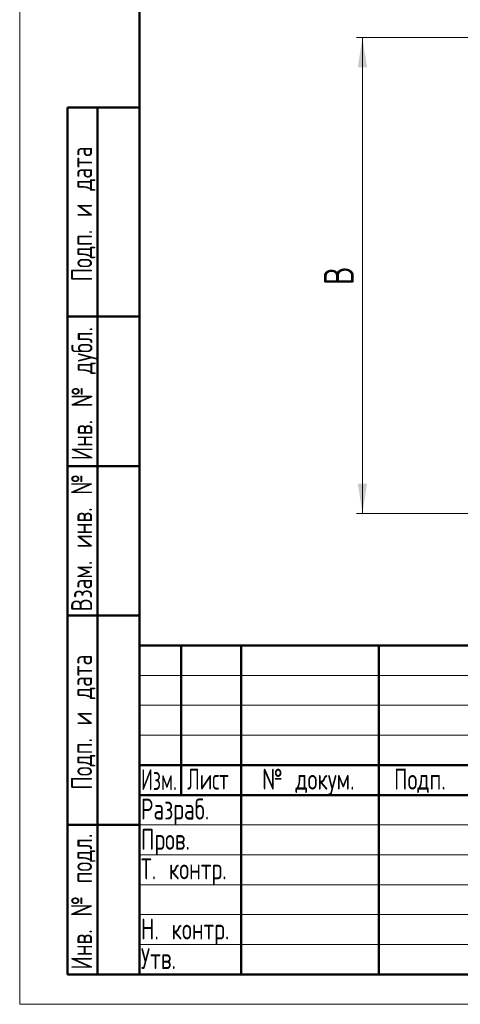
# Model space of a CAD drawing. Header units: millimetres. Extents: x 0 to 532, y 0 to 742.
# Tile 1 of 4: x 0 to 184, y 0 to 412. Entities that reach past the tile are written whole.
import ezdxf

# ---------------------------------------------------------------- set-up
doc = ezdxf.new("R2010")
doc.units = ezdxf.units.MM
doc.header["$LTSCALE"] = 2.5
doc.linetypes.add('SLD-Сплошная', pattern=[0])
doc.styles.add('SLDTEXTSTYLE0', font='TXT', dxfattribs={"width": 0.7, "bigfont": 'bigfont'})
doc.styles.add('SLDTEXTSTYLE1', font='TXT', dxfattribs={"width": 0.7})
doc.styles.add('SLDTEXTSTYLE3', font='TXT', dxfattribs={"width": 0.625377, "bigfont": 'bigfont'})
doc.styles.add('SLDTEXTSTYLE4', font='TXT', dxfattribs={"width": 0.632271, "bigfont": 'bigfont'})
doc.dimstyles.new('SLDDIMSTYLE1', dxfattribs={"dimtxt": 12.5, "dimasz": 12.5, "dimexe": 0, "dimexo": 0.0625, "dimgap": 3.125, "dimtad": 2, "dimdec": 1, "dimrnd": 1e-09, "dimzin": 12, "dimdsep": 46, "dimtxsty": 'SLDTEXTSTYLE1', "dimsah": 1, "dimcen": 0.09, "dimadec": 0, "dimazin": 3, "dimtfac": 1, "dimtdec": 3, "dimtofl": 0, "dimtmove": 0, "dimatfit": 3, "dimfxl": 0, "dimfrac": 2, "dimtolj": 1, "dimtzin": 12, "dimarcsym": 0})

# ---------------------------------------------------------------- blocks, each defined once
blk = doc.blocks.new('_D_1')
at = {"color": 7, "linetype": 'SLD-Сплошная', "lineweight": 0}
for p, q in [((231, 404.24), (140.68, 404.24)), ((143.18, 205.24), (143.18, 404.24)), ((204.45, 205.24), (140.68, 205.24))]:
    blk.add_line(p, q, dxfattribs=at)
at = {"color": 7, "linetype": 'SLD-Сплошная', "lineweight": 18}
for points in [[(143.18, 404.24), (141.25, 391.74), (145.1, 391.74)], [(143.18, 205.24), (145.1, 217.74), (141.25, 217.74)]]:
    blk.add_solid(points, dxfattribs=at)
at = {"color": 7, "linetype": 'SLD-Сплошная', "lineweight": 18, "insert": (127.06, 300.73), "char_height": 12.5, "attachment_point": 1, "rotation": 90, "style": 'SLDTEXTSTYLE0'}
blk.add_mtext('В', dxfattribs=at)

msp = doc.modelspace()

# ---------------------------------------------------------------- linework, layer by layer
at = {"color": 7, "linetype": 'SLD-Сплошная', "lineweight": 18}
for p, q in [((0, 742.5), (0, 0)), ((50, 137.5), (212.5, 137.5)), ((50, 125), (212.5, 125)), ((50, 112.5), (212.5, 112.5)), ((50, 75), (212.5, 75)), ((50, 62.5), (212.5, 62.5)), ((50, 50), (212.5, 50)), ((50, 37.5), (212.5, 37.5)), ((50, 25), (212.5, 25)), ((0, 0), (525, 0))]:
    msp.add_line(p, q, dxfattribs=at)
at = {"color": 7, "linetype": 'SLD-Сплошная', "lineweight": 50}
for p, q in [((50, 730), (50, 12.5)), ((50, 730), (50, 12.5)), ((20, 12.5), (20, 375)), ((20, 375), (50, 375)), ((32.5, 12.5), (32.5, 375)), ((50, 287.5), (20, 287.5)), ((50, 225), (20, 225)), ((50, 162.5), (20, 162.5)), ((50, 150), (512.5, 150)), ((50, 150), (50, 12.5)), ((67.5, 87.5), (67.5, 150)), ((92.5, 150), (92.5, 12.5)), ((150, 150), (150, 12.5)), ((50, 100), (212.5, 100)), ((50, 87.5), (212.5, 87.5)), ((20, 75), (50, 75)), ((20, 12.5), (50, 12.5)), ((50, 12.5), (512.5, 12.5))]:
    msp.add_line(p, q, dxfattribs=at)

# ---------------------------------------------------------------- texts
at = {"color": 7, "linetype": 'Continuous', "lineweight": 0, "char_height": 8.75, "attachment_point": 2, "rotation": 90, "style": 'SLDTEXTSTYLE0'}
for s, insert in [('Подп. и дата', (21.5, 330.44)), ('Инв. № дубл.', (21.65, 255.34)), ('Взам. инв. №', (21.5, 193.01)), ('Подп. и дата', (21.5, 117.94)), ('Инв. № подл.', (21.5, 42.95))]:
    msp.add_mtext(s, dxfattribs=dict(at, insert=insert))
at = {"color": 7, "linetype": 'Continuous', "lineweight": 0, "char_height": 8.75}
for s, insert, attachment_point, style in [('Изм.', (58.18, 98.35), 2, 'SLDTEXTSTYLE3'), ('Лист', (78.64, 98.5), 2, 'SLDTEXTSTYLE4'), ('№ докум.', (120.59, 98.5), 2, 'SLDTEXTSTYLE0'), ('Подп.', (167.19, 98.5), 2, 'SLDTEXTSTYLE0'), ('Разраб.', (50.62, 86), 1, 'SLDTEXTSTYLE0'), ('Пров.', (50.62, 73.35), 1, 'SLDTEXTSTYLE0'), ('Т. контр.', (50.62, 61), 1, 'SLDTEXTSTYLE0'), ('Н. контр.', (50.62, 35.85), 1, 'SLDTEXTSTYLE0'), ('Утв.', (50.62, 23.5), 1, 'SLDTEXTSTYLE0')]:
    msp.add_mtext(s, dxfattribs=dict(at, insert=insert, attachment_point=attachment_point, style=style))

# ---------------------------------------------------------------- dimensions: what is measured, and where the dimension line sits
at = {"color": 7, "linetype": 'SLD-Сплошная', "lineweight": 18}
dim = msp.add_linear_dim(base=(143.18, 404.24), p1=(204.48, 205.24), p2=(231.02, 404.24), angle=90, text='В', dimstyle='SLDDIMSTYLE1', dxfattribs=at)
dim.commit()
dim.dimension.update_dxf_attribs({"geometry": '_D_1', "text_midpoint": (143.18, 304.74), "dimtype": 160})

doc.saveas('drawing.dxf')
